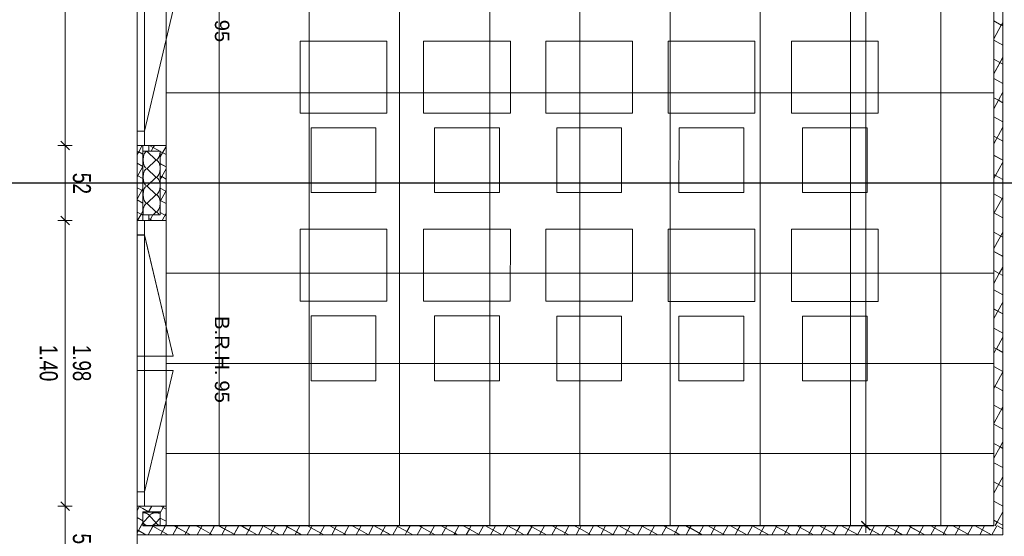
# Model space of a CAD drawing. Extents: x 229 to 926, y 37 to 878.
# Tile 36 of 163: x 365 to 502, y 466 to 538. Entities that reach past the tile are written whole.
import ezdxf
from ezdxf.lldxf.tags import DXFTag

# ---------------------------------------------------------------- set-up
doc = ezdxf.new("R2010")
doc.units = 0
doc.layers.get('0').update_dxf_attribs({"linetype": 'fein_strichliert', "lineweight": 13})
for name, color, linetype, lineweight in [('Ausstattung', 7, 'Continuous', 25), ('Axen', 7, 'Continuous', 25), ('Axen-A03CPAFYA9', 7, 'Continuous', 25), ('Deckenspiegel', 7, 'Continuous', 25), ('Fenster', 7, 'Continuous', 25), ('Fenster-A03CPAFXA9', 7, 'Continuous', 25), ('Fullfläche', 7, 'Continuous', 25), ('Fullfläche-A03CPAG4A9', 7, 'Continuous', 25), ('Maßlinien', 7, 'Continuous', 25), ('Maßlinien-A03CPAG1A9', 7, 'Continuous', 25), ('Wände', 7, 'Continuous', 25), ('Wände-A03CPAG0A9', 7, 'Continuous', 25)]:
    doc.layers.add(name, color=color, linetype=linetype, lineweight=lineweight)
doc.styles.get("Standard").update_dxf_attribs({"font": 'arial.ttf'})
tags = doc.linetypes.add('ALL_S25', pattern=[0.001, 0, -0.001]).pattern_tags.tags
tags[6:7] = [DXFTag(74, 4), DXFTag(75, 0), DXFTag(340, '0'), DXFTag(46, 1.0), DXFTag(50, 0.0), DXFTag(44, 0.0), DXFTag(45, 0.0)]
tags[4:5] = [DXFTag(74, 4), DXFTag(75, 0), DXFTag(340, '0'), DXFTag(46, 1.0), DXFTag(50, 0.0), DXFTag(44, 0.0), DXFTag(45, 0.0)]
tags = doc.linetypes.add('ALL_S25-A03CPAG2A9', pattern=[0.001, 0, -0.001]).pattern_tags.tags
tags[6:7] = [DXFTag(74, 4), DXFTag(75, 0), DXFTag(340, '0'), DXFTag(46, 1.0), DXFTag(50, 0.0), DXFTag(44, 0.0), DXFTag(45, 0.0)]
tags[4:5] = [DXFTag(74, 4), DXFTag(75, 0), DXFTag(340, '0'), DXFTag(46, 1.0), DXFTag(50, 0.0), DXFTag(44, 0.0), DXFTag(45, 0.0)]
tags = doc.linetypes.add('fein_strichliert', pattern=[4, 1, -2, 1]).pattern_tags.tags
tags[8:9] = [DXFTag(74, 4), DXFTag(75, 0), DXFTag(340, '0'), DXFTag(46, 0.0), DXFTag(50, 0.0), DXFTag(44, 0.0), DXFTag(45, 0.0)]
tags[6:7] = [DXFTag(74, 4), DXFTag(75, 0), DXFTag(340, '0'), DXFTag(46, 0.0), DXFTag(50, 0.0), DXFTag(44, 0.0), DXFTag(45, 0.0)]
tags[4:5] = [DXFTag(74, 4), DXFTag(75, 0), DXFTag(340, '0'), DXFTag(46, 0.0), DXFTag(50, 0.0), DXFTag(44, 0.0), DXFTag(45, 0.0)]
tags = doc.linetypes.add('VERDECKT2_S2', pattern=[0.0027, 0.002, -0.0007]).pattern_tags.tags
tags[6:7] = [DXFTag(74, 4), DXFTag(75, 0), DXFTag(340, '0'), DXFTag(46, 1.0), DXFTag(50, 0.0), DXFTag(44, 0.0), DXFTag(45, 0.0)]
tags[4:5] = [DXFTag(74, 4), DXFTag(75, 0), DXFTag(340, '0'), DXFTag(46, 1.0), DXFTag(50, 0.0), DXFTag(44, 0.0), DXFTag(45, 0.0)]
tags = doc.linetypes.add('VERDECKT2_S2-A03CPAG5A9', pattern=[0.0027, 0.002, -0.0007]).pattern_tags.tags
tags[6:7] = [DXFTag(74, 4), DXFTag(75, 0), DXFTag(340, '0'), DXFTag(46, 1.0), DXFTag(50, 0.0), DXFTag(44, 0.0), DXFTag(45, 0.0)]
tags[4:5] = [DXFTag(74, 4), DXFTag(75, 0), DXFTag(340, '0'), DXFTag(46, 1.0), DXFTag(50, 0.0), DXFTag(44, 0.0), DXFTag(45, 0.0)]

# ---------------------------------------------------------------- blocks, each defined once
blk = doc.blocks.new('Referenz-A03CPAFUA9', base_point=(255.73, 66.03))
at = {"layer": 'Ausstattung', "color": 0, "lineweight": -2}
for p, q in [((416.24, 535.02), (404.22, 535.02)), ((404.22, 535.02), (404.22, 525.03)), ((416.24, 525.03), (416.24, 535.02)), ((421.33, 535.02), (421.32, 525.03)), ((433.35, 535.02), (421.33, 535.02)), ((433.35, 525.03), (433.35, 535.02)), ((450.28, 535.01), (438.26, 535.02)), ((438.26, 535.02), (438.26, 525.02)), ((450.28, 525.02), (450.28, 535.01)), ((467.22, 535.01), (455.19, 535.01)), ((455.19, 535.01), (455.19, 525.02)), ((467.21, 525.02), (467.22, 535.01)), ((484.32, 535.01), (472.3, 535.01)), ((472.3, 535.01), (472.3, 525.02)), ((484.32, 525.02), (484.32, 535.01)), ((404.22, 525.03), (416.24, 525.03)), ((421.32, 525.03), (433.35, 525.03)), ((438.26, 525.02), (450.28, 525.02)), ((455.19, 525.02), (467.21, 525.02)), ((472.3, 525.02), (484.32, 525.02)), ((414.72, 523), (405.74, 523)), ((405.74, 523), (405.74, 514.02)), ((414.72, 514.02), (414.72, 523)), ((431.82, 522.99), (422.85, 522.99)), ((422.85, 522.99), (422.85, 514.02)), ((431.82, 514.02), (431.82, 522.99)), ((448.76, 522.99), (439.78, 522.99)), ((439.78, 522.99), (439.78, 514.02)), ((448.76, 514.02), (448.76, 522.99)), ((456.72, 522.99), (456.71, 514.02)), ((465.69, 522.99), (456.72, 522.99)), ((465.69, 514.01), (465.69, 522.99)), ((482.79, 522.99), (473.82, 522.99)), ((473.82, 522.99), (473.82, 514.01)), ((482.79, 514.01), (482.79, 522.99)), ((405.74, 514.02), (414.72, 514.02)), ((422.85, 514.02), (431.82, 514.02)), ((439.78, 514.02), (448.76, 514.02)), ((456.71, 514.02), (465.69, 514.01)), ((473.82, 514.01), (482.79, 514.01)), ((416.24, 508.94), (404.22, 508.94)), ((404.22, 508.94), (404.22, 498.95)), ((416.24, 498.95), (416.24, 508.94)), ((433.35, 508.94), (421.32, 508.94)), ((421.32, 508.94), (421.32, 498.95)), ((433.34, 498.95), (433.35, 508.94)), ((438.26, 508.94), (438.25, 498.95)), ((450.28, 508.94), (438.26, 508.94)), ((450.28, 498.95), (450.28, 508.94)), ((467.21, 508.93), (455.19, 508.94)), ((455.19, 508.94), (455.19, 498.94)), ((467.21, 498.94), (467.21, 508.93)), ((484.32, 508.93), (472.29, 508.93)), ((472.29, 508.93), (472.29, 498.94)), ((484.32, 498.94), (484.32, 508.93)), ((404.22, 498.95), (416.24, 498.95)), ((421.32, 498.95), (433.34, 498.95)), ((438.25, 498.95), (450.28, 498.95)), ((455.19, 498.94), (467.21, 498.94)), ((472.29, 498.94), (484.32, 498.94)), ((414.72, 496.92), (405.74, 496.92)), ((405.74, 496.92), (405.74, 487.94)), ((414.72, 487.94), (414.72, 496.92)), ((431.82, 496.92), (422.84, 496.92)), ((422.84, 496.92), (422.84, 487.94)), ((431.82, 487.94), (431.82, 496.92)), ((448.75, 496.91), (439.78, 496.91)), ((439.78, 496.91), (439.78, 487.94)), ((448.75, 487.94), (448.75, 496.91)), ((465.69, 496.91), (456.71, 496.91)), ((456.71, 496.91), (456.71, 487.94)), ((465.69, 487.94), (465.69, 496.91)), ((473.82, 496.91), (473.81, 487.94)), ((482.79, 496.91), (473.82, 496.91)), ((482.79, 487.93), (482.79, 496.91)), ((405.74, 487.94), (414.72, 487.94)), ((422.84, 487.94), (431.82, 487.94)), ((439.78, 487.94), (448.75, 487.94)), ((456.71, 487.94), (465.69, 487.94)), ((473.81, 487.94), (482.79, 487.93))]:
    blk.add_line(p, q, dxfattribs=at)
at = {"layer": 'Axen', "color": 0, "linetype": 'ALL_S25', "lineweight": -2, "ltscale": 0.13}
for p, q in [((381.63, 66.03), (381.63, 801.55)), ((735.55, 515.34), (301.68, 515.34))]:
    blk.add_line(p, q, dxfattribs=at)
at = {"layer": 'Fenster', "color": 0, "lineweight": -2}
for p, q in [((382.63, 560.14), (382.63, 520.54)), ((382.63, 522.54), (381.63, 522.54)), ((385.63, 520.54), (381.63, 520.54)), ((385.63, 510.14), (381.63, 510.14)), ((382.63, 510.14), (382.63, 470.54)), ((382.63, 508.14), (381.63, 508.14)), ((382.63, 491.34), (381.63, 491.34)), ((381.63, 489.34), (382.63, 489.34)), ((382.63, 472.54), (381.63, 472.54)), ((385.63, 470.54), (381.63, 470.54))]:
    blk.add_line(p, q, dxfattribs=at)
at = {"layer": 'Fenster', "color": 0, "linetype": 'VERDECKT2_S2', "lineweight": -2, "ltscale": 0.13}
for p, q in [((382.63, 522.54), (386.63, 539.34)), ((382.63, 508.14), (386.63, 491.34)), ((386.63, 491.34), (382.63, 491.34)), ((386.63, 489.34), (382.63, 489.34)), ((382.63, 472.54), (386.63, 489.34))]:
    blk.add_line(p, q, dxfattribs=at)
at = {"layer": 'Fullfläche', "color": 0, "lineweight": -2}
for p, q in [((500.34, 537.82), (501.38, 537.24)), ((501.59, 537.61), (501.39, 537.25)), ((501.38, 537.24), (500.34, 535.33)), ((501.39, 537.24), (501.59, 537.14)), ((500.34, 535.16), (501.59, 534.47)), ((501.59, 532.76), (500.34, 530.48)), ((500.34, 532.5), (501.59, 531.81)), ((500.34, 529.83), (501.59, 529.15)), ((500.34, 527.17), (500.98, 526.82)), ((500.98, 526.81), (500.34, 525.64)), ((501.59, 527.92), (500.98, 526.82)), ((500.99, 526.82), (501.59, 526.48)), ((500.34, 524.51), (501.59, 523.82)), ((501.59, 523.07), (500.34, 520.79)), ((500.34, 521.85), (501.59, 521.16)), ((382.32, 520.54), (381.84, 519.67)), ((383.33, 520.54), (383.85, 520.26)), ((383.85, 520.26), (383.57, 519.74)), ((384.01, 520.54), (383.86, 520.26)), ((383.86, 520.26), (384.79, 519.74)), ((385.63, 520.41), (384.83, 518.96)), ((381.63, 519.78), (381.84, 519.67)), ((381.84, 519.67), (381.63, 519.3)), ((381.84, 519.67), (382.43, 519.34)), ((383.03, 519.72), (384.23, 518.57)), ((384.23, 518.52), (383.03, 517.37)), ((384.83, 519.72), (385.63, 519.28)), ((500.34, 519.18), (501.59, 518.5)), ((381.63, 518.09), (382.42, 517.65)), ((382.42, 517.65), (381.63, 516.21)), ((382.43, 517.67), (382.43, 517.66)), ((382.43, 517.65), (382.43, 517.65)), ((383.03, 517.32), (384.23, 516.17)), ((384.83, 518.02), (385.63, 517.58)), ((385.63, 517.33), (385.03, 516.23)), ((501.59, 518.23), (500.58, 516.39)), ((381.63, 516.39), (382.43, 515.95)), ((384.23, 516.12), (383.03, 514.97)), ((384.83, 516.33), (385.02, 516.22)), ((385.03, 516.22), (384.83, 515.87)), ((385.03, 516.22), (385.63, 515.89)), ((500.34, 516.52), (500.57, 516.39)), ((500.57, 516.39), (500.34, 515.95)), ((500.58, 516.39), (501.59, 515.83)), ((381.63, 514.7), (382.43, 514.26)), ((382.43, 514.59), (381.63, 513.13)), ((383.03, 514.92), (384.23, 513.77)), ((384.83, 514.64), (385.61, 514.21)), ((384.23, 513.72), (383.03, 512.57)), ((385.61, 514.21), (384.83, 512.79)), ((385.63, 514.24), (385.62, 514.21)), ((385.62, 514.21), (385.63, 514.2)), ((500.34, 513.86), (501.49, 513.22)), ((501.49, 513.22), (500.34, 511.11)), ((501.59, 513.38), (501.5, 513.22)), ((501.5, 513.22), (501.59, 513.17)), ((381.63, 513.01), (382.43, 512.57)), ((383.03, 512.52), (384.23, 511.37)), ((384.83, 512.94), (385.63, 512.5)), ((381.63, 511.31), (382.16, 511.02)), ((382.17, 511.02), (381.69, 510.14)), ((382.43, 511.5), (382.17, 511.02)), ((382.17, 511.02), (382.43, 510.87)), ((383.23, 510.43), (383.76, 510.14)), ((383.82, 510.94), (383.38, 510.14)), ((384.23, 511.32), (383.84, 510.94)), ((384.83, 511.25), (385.63, 510.81)), ((385.63, 511.16), (385.08, 510.14)), ((500.34, 511.2), (501.59, 510.51)), ((501.59, 508.54), (500.34, 506.26)), ((500.34, 508.53), (501.59, 507.85)), ((500.34, 505.87), (501.59, 505.18)), ((501.59, 503.69), (501.1, 502.79)), ((500.34, 503.21), (501.09, 502.79)), ((501.09, 502.79), (500.34, 501.42)), ((501.1, 502.79), (501.59, 502.52)), ((500.34, 500.54), (501.59, 499.86)), ((501.59, 498.85), (500.34, 496.57)), ((500.34, 497.88), (501.59, 497.19)), ((500.34, 495.22), (501.59, 494.53)), ((501.59, 494), (500.69, 492.37)), ((500.34, 492.56), (500.68, 492.36)), ((500.68, 492.36), (500.34, 491.73)), ((500.69, 492.36), (501.59, 491.87)), ((500.34, 489.89), (501.59, 489.21)), ((501.59, 489.16), (500.34, 486.88)), ((500.34, 487.23), (501.59, 486.54)), ((500.34, 484.57), (501.59, 483.88)), ((501.59, 484.31), (500.34, 482.03)), ((500.34, 481.91), (501.59, 481.22)), ((500.34, 479.24), (501.2, 478.77)), ((501.59, 479.46), (501.21, 478.77)), ((501.2, 478.76), (500.34, 477.19)), ((501.21, 478.77), (501.59, 478.56)), ((500.34, 476.58), (501.59, 475.89)), ((501.59, 474.62), (500.34, 472.34)), ((500.34, 473.92), (501.59, 473.23)), ((500.34, 471.26), (501.59, 470.57)), ((381.95, 470.54), (381.63, 469.96)), ((381.82, 470.54), (382.43, 470.21)), ((382.43, 470.21), (383.22, 469.77)), ((383.22, 469.77), (383.21, 469.74)), ((383.65, 470.54), (383.22, 469.77)), ((383.23, 469.77), (383.28, 469.74)), ((385.24, 470.36), (384.83, 469.62)), ((384.9, 470.54), (385.24, 470.36)), ((385.34, 470.54), (385.24, 470.36)), ((385.24, 470.36), (385.63, 470.14)), ((501.59, 469.77), (500.8, 468.34)), ((381.63, 468.95), (382.43, 468.51)), ((382.43, 468.34), (382.16, 467.84)), ((382.45, 468.29), (383.32, 469.19)), ((383.35, 469.19), (384.22, 468.29)), ((384.25, 468.29), (384.83, 468.9)), ((384.83, 468.89), (385.63, 468.45)), ((500.34, 468.59), (500.8, 468.34)), ((500.8, 468.34), (500.53, 467.84)), ((500.8, 468.34), (501.59, 467.91)), ((381.63, 467.26), (381.79, 467.17)), ((381.79, 467.17), (381.63, 466.88)), ((382.16, 467.84), (381.79, 467.17)), ((381.8, 467.17), (382.83, 466.6)), ((383.81, 467.75), (383.17, 466.6)), ((383.65, 467.84), (383.81, 467.76)), ((383.86, 467.84), (383.81, 467.76)), ((383.81, 467.76), (385.92, 466.6)), ((385.55, 467.84), (384.87, 466.6)), ((385.63, 467.99), (385.55, 467.84)), ((387.25, 467.84), (386.56, 466.6)), ((386.73, 467.84), (388.43, 466.91)), ((388.43, 466.91), (388.25, 466.6)), ((388.94, 467.84), (388.43, 466.91)), ((388.43, 466.91), (389, 466.6)), ((389.82, 467.84), (390.44, 467.5)), ((390.44, 467.5), (389.95, 466.6)), ((390.64, 467.84), (390.45, 467.5)), ((390.45, 467.5), (392.09, 466.6)), ((392.33, 467.84), (391.64, 466.6)), ((392.9, 467.84), (395.06, 466.66)), ((394.02, 467.84), (393.34, 466.6)), ((395.06, 466.65), (395.03, 466.6)), ((395.72, 467.84), (395.07, 466.66)), ((395.07, 466.65), (395.17, 466.6)), ((395.99, 467.84), (397.08, 467.24)), ((397.08, 467.24), (396.73, 466.6)), ((397.41, 467.84), (397.08, 467.24)), ((397.08, 467.24), (398.25, 466.6)), ((399.1, 467.83), (398.42, 466.6)), ((399.07, 467.84), (399.1, 467.83)), ((399.11, 467.84), (399.1, 467.83)), ((399.1, 467.83), (401.34, 466.6)), ((400.8, 467.84), (400.12, 466.6)), ((402.49, 467.84), (401.81, 466.6)), ((402.15, 467.84), (403.71, 466.98)), ((403.72, 466.98), (403.5, 466.6)), ((404.19, 467.84), (403.72, 466.98)), ((403.72, 466.98), (404.42, 466.6)), ((405.73, 467.57), (405.2, 466.6)), ((405.24, 467.84), (405.73, 467.57)), ((405.88, 467.84), (405.74, 467.57)), ((405.74, 467.57), (407.5, 466.6)), ((407.58, 467.84), (406.89, 466.6)), ((408.32, 467.84), (410.35, 466.73)), ((409.27, 467.84), (408.59, 466.6)), ((410.35, 466.72), (410.28, 466.6)), ((410.97, 467.84), (410.35, 466.73)), ((410.35, 466.72), (410.59, 466.6)), ((411.4, 467.84), (412.37, 467.31)), ((412.37, 467.31), (411.98, 466.6)), ((412.66, 467.84), (412.37, 467.31)), ((412.37, 467.31), (413.67, 466.6)), ((414.35, 467.84), (413.67, 466.6)), ((414.49, 467.84), (416.76, 466.6)), ((416.05, 467.84), (415.36, 466.6)), ((417.74, 467.84), (417.06, 466.6)), ((417.57, 467.84), (419, 467.05)), ((419, 467.05), (418.75, 466.59)), ((419.44, 467.84), (419.01, 467.06)), ((419.01, 467.05), (419.84, 466.59)), ((421.02, 467.64), (420.45, 466.59)), ((420.66, 467.84), (421.02, 467.64)), ((421.13, 467.84), (421.02, 467.64)), ((421.02, 467.64), (422.92, 466.59)), ((422.83, 467.84), (422.14, 466.59)), ((423.74, 467.84), (425.64, 466.8)), ((424.52, 467.84), (423.84, 466.59)), ((425.64, 466.79), (425.53, 466.59)), ((426.21, 467.84), (425.64, 466.8)), ((425.64, 466.8), (426.01, 466.59)), ((426.82, 467.84), (427.66, 467.38)), ((427.66, 467.38), (427.22, 466.59)), ((427.91, 467.84), (427.66, 467.38)), ((427.66, 467.38), (429.09, 466.59)), ((429.6, 467.84), (428.92, 466.59)), ((429.91, 467.84), (432.17, 466.59)), ((431.3, 467.84), (430.61, 466.59)), ((432.99, 467.84), (432.31, 466.59)), ((432.99, 467.84), (434.29, 467.13)), ((434.29, 467.12), (434, 466.59)), ((434.69, 467.84), (434.3, 467.13)), ((434.3, 467.12), (435.26, 466.59)), ((436.31, 467.71), (435.7, 466.59)), ((436.07, 467.84), (436.31, 467.71)), ((436.38, 467.84), (436.31, 467.71)), ((436.31, 467.71), (438.34, 466.59)), ((438.07, 467.84), (437.39, 466.59)), ((439.77, 467.84), (439.08, 466.59)), ((439.16, 467.84), (440.93, 466.87)), ((440.93, 466.87), (440.78, 466.59)), ((441.46, 467.84), (440.93, 466.87)), ((440.93, 466.87), (441.43, 466.59)), ((442.24, 467.84), (442.94, 467.45)), ((442.94, 467.45), (442.47, 466.59)), ((443.16, 467.84), (442.95, 467.45)), ((442.95, 467.45), (444.51, 466.59)), ((444.85, 467.84), (444.17, 466.59)), ((445.33, 467.84), (447.56, 466.61)), ((446.55, 467.84), (445.86, 466.59)), ((448.24, 467.84), (447.57, 466.61)), ((448.41, 467.84), (449.58, 467.2)), ((449.58, 467.19), (449.25, 466.59)), ((449.94, 467.84), (449.58, 467.2)), ((449.58, 467.19), (450.68, 466.59)), ((451.6, 467.78), (450.94, 466.59)), ((451.49, 467.84), (451.6, 467.78)), ((451.63, 467.84), (451.6, 467.78)), ((451.6, 467.78), (453.76, 466.59)), ((453.32, 467.84), (452.64, 466.59)), ((455.02, 467.84), (454.33, 466.59)), ((454.58, 467.84), (456.22, 466.94)), ((456.22, 466.94), (456.03, 466.59)), ((456.71, 467.84), (456.22, 466.94)), ((456.22, 466.94), (456.85, 466.59)), ((457.66, 467.84), (458.23, 467.52)), ((458.23, 467.52), (457.72, 466.59)), ((458.41, 467.84), (458.24, 467.53)), ((458.24, 467.52), (459.93, 466.59)), ((460.1, 467.84), (459.42, 466.59)), ((460.75, 467.84), (462.85, 466.68)), ((461.79, 467.84), (461.11, 466.59)), ((462.85, 466.68), (462.8, 466.59)), ((463.49, 467.84), (462.85, 466.68)), ((462.86, 466.68), (463.02, 466.59)), ((463.83, 467.84), (464.87, 467.27)), ((464.87, 467.26), (464.5, 466.59)), ((465.18, 467.84), (464.87, 467.27)), ((464.87, 467.27), (466.1, 466.59)), ((466.88, 467.84), (466.19, 466.59)), ((466.92, 467.84), (469.18, 466.59)), ((468.57, 467.84), (467.89, 466.59)), ((470.27, 467.84), (469.58, 466.59)), ((470, 467.84), (471.5, 467.01)), ((471.5, 467.01), (471.28, 466.59)), ((471.96, 467.84), (471.51, 467.01)), ((471.51, 467.01), (472.27, 466.59)), ((473.52, 467.59), (472.97, 466.59)), ((473.08, 467.84), (473.52, 467.6)), ((473.66, 467.84), (473.52, 467.6)), ((473.52, 467.59), (475.35, 466.59)), ((475.35, 467.84), (474.66, 466.59)), ((476.17, 467.84), (478.14, 466.75)), ((477.04, 467.84), (476.36, 466.59)), ((478.14, 466.75), (478.05, 466.59)), ((478.74, 467.84), (478.14, 466.75)), ((478.14, 466.75), (478.44, 466.59)), ((479.25, 467.84), (480.16, 467.34)), ((480.16, 467.34), (479.75, 466.59)), ((480.43, 467.84), (480.16, 467.34)), ((480.16, 467.34), (481.52, 466.59)), ((482.13, 467.84), (481.44, 466.59)), ((482.34, 467.84), (484.6, 466.59)), ((483.82, 467.84), (483.14, 466.59)), ((485.51, 467.84), (484.83, 466.59)), ((485.42, 467.84), (486.79, 467.08)), ((486.79, 467.08), (486.52, 466.59)), ((487.21, 467.83), (486.8, 467.08)), ((486.8, 467.08), (487.69, 466.59)), ((488.81, 467.66), (488.22, 466.59)), ((488.5, 467.83), (488.81, 467.67)), ((488.9, 467.83), (488.81, 467.67)), ((488.81, 467.66), (490.77, 466.59)), ((490.6, 467.83), (489.91, 466.59)), ((491.59, 467.83), (493.43, 466.82)), ((492.29, 467.83), (491.61, 466.59)), ((493.43, 466.82), (493.3, 466.59)), ((493.99, 467.83), (493.43, 466.82)), ((493.43, 466.82), (493.85, 466.59)), ((494.67, 467.83), (495.44, 467.41)), ((495.44, 467.41), (495, 466.59)), ((495.68, 467.83), (495.45, 467.41)), ((495.45, 467.41), (496.94, 466.59)), ((497.37, 467.83), (496.69, 466.59)), ((497.75, 467.83), (500.02, 466.59)), ((499.07, 467.83), (498.38, 466.59)), ((500.76, 467.83), (500.08, 466.59)), ((500.84, 467.83), (501.59, 467.42)), ((447.56, 466.61), (447.55, 466.59)), ((447.57, 466.61), (447.6, 466.59))]:
    blk.add_line(p, q, dxfattribs=at)
for centre, major_axis, start_param, end_param in [((383.03, 518.54), (0, -1.18), 3.141593, 6.283185), ((384.23, 519.74), (0, -1.18), 0, 1.570791), ((384.23, 517.34), (0, -1.18), 1.570796, 3.141593), ((383.03, 516.14), (0, -1.18), 3.141593, 6.283185), ((384.23, 517.34), (0, -1.18), 0, 1.570796), ((384.23, 514.94), (0, -1.18), 1.570796, 3.141593), ((383.03, 513.74), (0, -1.18), 3.141593, 6.283185), ((384.23, 514.94), (0, -1.18), 0, 1.570796), ((384.23, 512.54), (0, -1.18), 1.570796, 3.141593), ((383.03, 511.34), (0, -1.18), 3.141593, 5.059412), ((384.23, 512.54), (0, -1.18), 0, 1.570796), ((384.23, 510.14), (0, -1.18), 2.318908, 3.141593), ((382.43, 469.19), (0.882, 0), 0, 1.57077), ((384.23, 469.19), (0.882, 0), 1.570796, 3.141593), ((384.23, 469.19), (0.882, 0), 0.822589, 1.570796), ((383.33, 468.29), (0.882, 0), 3.141593, 6.283185), ((385.13, 468.29), (0.882, 0), 3.141593, 4.365327)]:
    blk.add_ellipse(centre, major_axis=major_axis, ratio=0.5, start_param=start_param, end_param=end_param, dxfattribs=at)
at = {"layer": 'Maßlinien', "color": 0, "lineweight": -2}
for p, q in [((482.62, 630.24), (482.62, 467.84)), ((371.63, 520.54), (371.63, 560.14)), ((371.63, 520.54), (370.63, 520.54)), ((372.23, 519.94), (371.03, 521.14)), ((371.63, 520.54), (372.63, 520.54)), ((371.63, 510.14), (371.63, 520.54)), ((372.23, 509.54), (371.03, 510.74)), ((371.63, 510.14), (370.63, 510.14)), ((371.63, 510.14), (372.63, 510.14)), ((371.63, 470.54), (371.63, 510.14)), ((372.23, 469.94), (371.03, 471.14)), ((371.63, 470.54), (370.63, 470.54)), ((371.63, 470.54), (372.63, 470.54)), ((371.63, 460.14), (371.63, 470.54)), ((482.02, 468.44), (483.22, 467.24)), ((482.62, 467.84), (481.62, 467.84)), ((482.62, 467.84), (483.62, 467.84)), ((482.62, 467.84), (482.62, 466.84))]:
    blk.add_line(p, q, dxfattribs=at)
at = {"layer": 'Wände', "color": 0, "lineweight": -2}
for p, q in [((385.63, 662.85), (385.63, 467.84)), ((500.33, 515.34), (500.33, 630.24)), ((501.59, 466.59), (501.58, 630.24)), ((381.63, 615.34), (381.63, 365.34)), ((382.43, 520.54), (382.43, 510.14)), ((383.23, 519.74), (383.23, 520.54)), ((384.83, 519.74), (382.43, 519.74)), ((384.83, 510.94), (384.83, 519.74)), ((500.33, 467.84), (500.33, 515.34)), ((382.43, 510.94), (384.83, 510.94)), ((383.23, 510.94), (383.23, 510.14)), ((382.43, 467.84), (382.43, 469.74)), ((382.43, 469.74), (384.83, 469.74)), ((384.83, 469.74), (384.83, 467.84)), ((382.43, 467.84), (500.33, 467.84)), ((381.63, 466.6), (501.59, 466.58))]:
    blk.add_line(p, q, dxfattribs=at)
at = {"layer": 'Maßlinien', "color": 0, "lineweight": -2, "attachment_point": 1, "rotation": 270}
for s, insert, char_height in [('{\\fArial;95}', (394.4, 537.98), 2), ('{\\W0.76;\\fArial;52}', (375.22, 516.77), 2.5), ('{\\fArial;B.R.H.}', (394.4, 496.89), 2), ('{\\W0.74;\\fArial;1.40}', (370.62, 492.89), 2.5), ('{\\W0.74;\\fArial;1.98}', (375.22, 492.9), 2.5), ('{\\fArial;95}', (394.4, 487.98), 2), ('{\\W0.76;\\fArial;52}', (375.22, 466.77), 2.5)]:
    blk.add_mtext(s, dxfattribs=dict(at, insert=insert, char_height=char_height))
blk = doc.blocks.new('Referenz-A03CPAG8A9', base_point=(281.6, 66.03))
at = {"layer": 'Axen-A03CPAFYA9', "color": 0, "linetype": 'ALL_S25-A03CPAG2A9', "lineweight": -2, "ltscale": 0.13}
for p, q in [((381.63, 66.03), (381.63, 801.55)), ((735.55, 515.35), (301.68, 515.35))]:
    blk.add_line(p, q, dxfattribs=at)
at = {"layer": 'Deckenspiegel', "color": 0, "lineweight": -2}
for p, q in [((385.63, 467.85), (385.63, 662.85)), ((392.98, 662.84), (392.98, 467.84)), ((405.48, 662.84), (405.48, 467.84)), ((417.98, 662.84), (417.98, 467.84)), ((430.48, 662.84), (430.48, 467.84)), ((442.98, 662.85), (442.98, 467.84)), ((455.48, 662.85), (455.48, 467.84)), ((467.98, 662.85), (467.98, 467.84)), ((480.48, 662.85), (480.48, 467.84)), ((492.98, 662.85), (492.98, 467.84)), ((500.33, 662.85), (500.33, 467.85)), ((385.63, 527.84), (500.33, 527.85)), ((385.63, 515.34), (500.33, 515.35)), ((385.63, 502.84), (500.33, 502.85)), ((385.63, 490.34), (500.33, 490.35)), ((385.63, 477.84), (500.33, 477.85)), ((500.33, 467.83), (385.63, 467.85))]:
    blk.add_line(p, q, dxfattribs=at)
at = {"layer": 'Fenster-A03CPAFXA9', "color": 0, "lineweight": -2}
for p, q in [((382.63, 560.15), (382.63, 520.55)), ((382.63, 522.55), (381.63, 522.55)), ((385.63, 520.55), (381.63, 520.55)), ((385.63, 510.15), (381.63, 510.15)), ((382.63, 510.15), (382.63, 470.55)), ((382.63, 508.15), (381.63, 508.15)), ((382.63, 491.35), (381.63, 491.35)), ((381.63, 489.35), (382.63, 489.35)), ((382.63, 472.55), (381.63, 472.55)), ((385.63, 470.55), (381.63, 470.55))]:
    blk.add_line(p, q, dxfattribs=at)
at = {"layer": 'Fenster-A03CPAFXA9', "color": 0, "linetype": 'VERDECKT2_S2-A03CPAG5A9', "lineweight": -2, "ltscale": 0.13}
for p, q in [((382.63, 522.55), (386.63, 539.35)), ((382.63, 508.15), (386.63, 491.35)), ((386.63, 491.35), (382.63, 491.35)), ((386.63, 489.35), (382.63, 489.35)), ((382.63, 472.55), (386.63, 489.35))]:
    blk.add_line(p, q, dxfattribs=at)
at = {"layer": 'Fullfläche-A03CPAG4A9', "color": 0, "lineweight": -2}
for p, q in [((500.33, 537.82), (501.38, 537.25)), ((501.58, 537.61), (501.39, 537.25)), ((501.38, 537.24), (500.33, 535.33)), ((501.39, 537.25), (501.58, 537.14)), ((500.33, 535.16), (501.58, 534.47)), ((501.58, 532.77), (500.33, 530.49)), ((500.33, 532.5), (501.58, 531.81)), ((500.33, 529.84), (501.58, 529.15)), ((500.33, 527.17), (500.98, 526.82)), ((500.98, 526.82), (500.33, 525.64)), ((501.58, 527.92), (500.98, 526.82)), ((500.98, 526.82), (501.58, 526.49)), ((500.33, 524.51), (501.58, 523.82)), ((501.58, 523.08), (500.33, 520.8)), ((500.33, 521.85), (501.58, 521.16)), ((382.32, 520.55), (381.84, 519.67)), ((383.33, 520.55), (383.85, 520.26)), ((383.85, 520.26), (383.57, 519.75)), ((384.01, 520.55), (383.86, 520.26)), ((383.86, 520.26), (384.79, 519.75)), ((385.63, 520.42), (384.83, 518.96)), ((381.63, 519.78), (381.84, 519.67)), ((381.84, 519.67), (381.63, 519.3)), ((381.84, 519.67), (382.43, 519.35)), ((383.03, 519.72), (384.23, 518.57)), ((384.23, 518.52), (383.03, 517.37)), ((384.83, 519.72), (385.63, 519.28)), ((500.33, 519.19), (501.58, 518.5)), ((381.63, 518.09), (382.42, 517.66)), ((382.42, 517.65), (381.63, 516.22)), ((382.43, 517.67), (382.43, 517.66)), ((382.43, 517.66), (382.43, 517.65)), ((383.03, 517.32), (384.23, 516.17)), ((384.83, 518.03), (385.63, 517.59)), ((385.63, 517.33), (385.03, 516.23)), ((501.58, 518.23), (500.58, 516.39)), ((381.63, 516.4), (382.43, 515.96)), ((384.23, 516.12), (383.03, 514.97)), ((384.83, 516.33), (385.02, 516.23)), ((385.03, 516.22), (384.83, 515.88)), ((385.03, 516.23), (385.63, 515.89)), ((500.33, 516.52), (500.57, 516.39)), ((500.57, 516.39), (500.33, 515.96)), ((500.58, 516.39), (501.58, 515.84)), ((381.63, 514.7), (382.43, 514.26)), ((382.43, 514.59), (381.63, 513.13)), ((383.03, 514.92), (384.23, 513.77)), ((384.83, 514.64), (385.61, 514.21)), ((384.23, 513.72), (383.03, 512.57)), ((385.61, 514.21), (384.83, 512.79)), ((385.63, 514.25), (385.62, 514.21)), ((385.62, 514.21), (385.63, 514.2)), ((500.33, 513.86), (501.49, 513.22)), ((501.49, 513.22), (500.33, 511.11)), ((501.58, 513.38), (501.5, 513.22)), ((501.5, 513.22), (501.58, 513.17)), ((381.63, 513.01), (382.43, 512.57)), ((383.03, 512.52), (384.23, 511.37)), ((384.83, 512.94), (385.63, 512.5)), ((381.63, 511.31), (382.16, 511.02)), ((382.17, 511.02), (381.69, 510.15)), ((382.43, 511.51), (382.17, 511.02)), ((382.17, 511.02), (382.43, 510.87)), ((383.23, 510.43), (383.76, 510.15)), ((383.82, 510.95), (383.38, 510.15)), ((384.23, 511.32), (383.84, 510.95)), ((384.83, 511.25), (385.63, 510.81)), ((385.63, 511.16), (385.08, 510.15)), ((500.33, 511.2), (501.58, 510.51)), ((501.58, 508.54), (500.33, 506.26)), ((500.33, 508.54), (501.58, 507.85)), ((500.33, 505.87), (501.58, 505.19)), ((501.59, 503.69), (501.09, 502.8)), ((500.33, 503.21), (501.09, 502.8)), ((501.09, 502.79), (500.33, 501.42)), ((501.09, 502.79), (501.59, 502.52)), ((500.33, 500.55), (501.59, 499.86)), ((501.59, 498.85), (500.33, 496.57)), ((500.33, 497.89), (501.59, 497.2)), ((500.33, 495.22), (501.59, 494.54)), ((501.59, 494), (500.69, 492.37)), ((500.33, 492.56), (500.68, 492.37)), ((500.68, 492.36), (500.33, 491.73)), ((500.69, 492.37), (501.59, 491.87)), ((500.33, 489.9), (501.59, 489.21)), ((501.59, 489.16), (500.33, 486.88)), ((500.33, 487.23), (501.59, 486.55)), ((500.33, 484.57), (501.59, 483.88)), ((501.59, 484.31), (500.33, 482.03)), ((500.33, 481.91), (501.59, 481.22)), ((500.33, 479.25), (501.2, 478.77)), ((501.59, 479.47), (501.21, 478.77)), ((501.2, 478.77), (500.33, 477.19)), ((501.21, 478.77), (501.59, 478.56)), ((500.33, 476.58), (501.59, 475.9)), ((501.59, 474.62), (500.33, 472.35)), ((500.33, 473.92), (501.59, 473.23)), ((500.33, 471.26), (501.59, 470.57)), ((381.95, 470.55), (381.63, 469.97)), ((381.82, 470.55), (382.43, 470.21)), ((382.43, 470.21), (383.22, 469.78)), ((383.22, 469.77), (383.21, 469.75)), ((383.65, 470.55), (383.22, 469.78)), ((383.23, 469.78), (383.28, 469.75)), ((385.24, 470.36), (384.83, 469.62)), ((384.9, 470.55), (385.24, 470.36)), ((385.34, 470.55), (385.24, 470.36)), ((385.24, 470.36), (385.63, 470.15)), ((501.59, 469.78), (500.8, 468.35)), ((381.63, 468.96), (382.43, 468.52)), ((382.43, 468.34), (382.16, 467.85)), ((382.45, 468.3), (383.32, 469.2)), ((383.35, 469.2), (384.22, 468.3)), ((384.25, 468.3), (384.83, 468.9)), ((384.83, 468.89), (385.63, 468.45)), ((500.33, 468.6), (500.79, 468.34)), ((500.79, 468.34), (500.52, 467.85)), ((500.8, 468.34), (501.59, 467.91)), ((381.63, 467.26), (381.79, 467.17)), ((381.79, 467.17), (381.63, 466.88)), ((382.16, 467.85), (381.79, 467.17)), ((381.8, 467.17), (382.83, 466.6)), ((383.81, 467.76), (383.17, 466.6)), ((383.65, 467.85), (383.81, 467.76)), ((383.86, 467.85), (383.81, 467.76)), ((383.81, 467.76), (385.92, 466.6)), ((385.55, 467.85), (384.87, 466.6)), ((385.63, 468), (385.55, 467.85)), ((387.25, 467.85), (386.56, 466.6)), ((386.73, 467.85), (388.43, 466.92)), ((388.43, 466.91), (388.25, 466.6)), ((388.94, 467.85), (388.43, 466.92)), ((388.43, 466.92), (389, 466.6)), ((389.82, 467.85), (390.44, 467.5)), ((390.44, 467.5), (389.95, 466.6)), ((390.64, 467.85), (390.45, 467.5)), ((390.45, 467.5), (392.09, 466.6)), ((392.33, 467.85), (391.64, 466.6)), ((392.9, 467.85), (395.06, 466.66)), ((394.02, 467.85), (393.34, 466.6)), ((395.06, 466.66), (395.03, 466.6)), ((395.72, 467.85), (395.07, 466.66)), ((395.07, 466.66), (395.17, 466.6)), ((395.99, 467.85), (397.08, 467.24)), ((397.08, 467.24), (396.73, 466.6)), ((397.41, 467.85), (397.08, 467.25)), ((397.08, 467.24), (398.25, 466.6)), ((399.1, 467.83), (398.42, 466.6)), ((399.07, 467.85), (399.09, 467.83)), ((399.11, 467.85), (399.1, 467.83)), ((399.1, 467.83), (401.34, 466.6)), ((400.8, 467.85), (400.12, 466.6)), ((402.49, 467.85), (401.81, 466.6)), ((402.15, 467.85), (403.71, 466.99)), ((403.71, 466.98), (403.5, 466.6)), ((404.19, 467.84), (403.72, 466.99)), ((403.72, 466.99), (404.42, 466.6)), ((405.73, 467.57), (405.2, 466.6)), ((405.24, 467.84), (405.73, 467.57)), ((405.88, 467.84), (405.73, 467.57)), ((405.74, 467.57), (407.5, 466.6)), ((407.58, 467.84), (406.89, 466.6)), ((408.32, 467.84), (410.35, 466.73)), ((409.27, 467.84), (408.59, 466.6)), ((410.35, 466.73), (410.28, 466.6)), ((410.97, 467.84), (410.35, 466.73)), ((410.35, 466.73), (410.59, 466.6)), ((411.4, 467.84), (412.37, 467.32)), ((412.37, 467.31), (411.97, 466.6)), ((412.66, 467.84), (412.37, 467.32)), ((412.37, 467.31), (413.67, 466.6)), ((414.35, 467.84), (413.67, 466.6)), ((414.49, 467.84), (416.75, 466.6)), ((416.05, 467.84), (415.36, 466.6)), ((417.74, 467.84), (417.06, 466.6)), ((417.57, 467.84), (419, 467.06)), ((419, 467.06), (418.75, 466.6)), ((419.44, 467.84), (419.01, 467.06)), ((419.01, 467.06), (419.84, 466.6)), ((421.02, 467.64), (420.45, 466.6)), ((420.66, 467.84), (421.02, 467.64)), ((421.13, 467.84), (421.02, 467.64)), ((421.02, 467.64), (422.92, 466.6)), ((422.82, 467.84), (422.14, 466.6)), ((423.74, 467.84), (425.64, 466.8)), ((424.52, 467.84), (423.84, 466.6)), ((425.64, 466.8), (425.53, 466.6)), ((426.21, 467.84), (425.64, 466.8)), ((425.64, 466.8), (426.01, 466.6)), ((426.82, 467.84), (427.65, 467.39)), ((427.66, 467.38), (427.22, 466.6)), ((427.91, 467.84), (427.66, 467.39)), ((427.66, 467.38), (429.09, 466.6)), ((429.6, 467.84), (428.92, 466.6)), ((429.91, 467.84), (432.17, 466.6)), ((431.3, 467.84), (430.61, 466.6)), ((432.99, 467.84), (432.31, 466.6)), ((432.99, 467.84), (434.29, 467.13)), ((434.29, 467.13), (434, 466.6)), ((434.69, 467.84), (434.29, 467.13)), ((434.29, 467.13), (435.26, 466.6)), ((436.31, 467.71), (435.69, 466.6)), ((436.07, 467.84), (436.31, 467.71)), ((436.38, 467.84), (436.31, 467.72)), ((436.31, 467.71), (438.34, 466.6)), ((438.07, 467.84), (437.39, 466.6)), ((439.77, 467.84), (439.08, 466.6)), ((439.16, 467.84), (440.93, 466.87)), ((440.93, 466.87), (440.78, 466.6)), ((441.46, 467.84), (440.93, 466.87)), ((440.93, 466.87), (441.43, 466.6)), ((442.24, 467.84), (442.94, 467.46)), ((442.94, 467.45), (442.47, 466.6)), ((443.16, 467.84), (442.95, 467.46)), ((442.95, 467.46), (444.51, 466.6)), ((444.85, 467.84), (444.17, 466.6)), ((445.33, 467.84), (447.56, 466.61)), ((446.54, 467.84), (445.86, 466.6)), ((448.24, 467.84), (447.57, 466.61)), ((448.41, 467.84), (449.58, 467.2)), ((449.58, 467.2), (449.25, 466.6)), ((449.93, 467.84), (449.58, 467.2)), ((449.58, 467.2), (450.68, 466.6)), ((451.6, 467.78), (450.94, 466.6)), ((451.49, 467.84), (451.59, 467.79)), ((451.63, 467.84), (451.6, 467.79)), ((451.6, 467.78), (453.76, 466.59)), ((453.32, 467.84), (452.64, 466.59)), ((455.02, 467.84), (454.33, 466.59)), ((454.58, 467.84), (456.21, 466.94)), ((456.21, 466.94), (456.03, 466.59)), ((456.71, 467.84), (456.22, 466.94)), ((456.22, 466.94), (456.85, 466.59)), ((457.66, 467.84), (458.23, 467.53)), ((458.23, 467.53), (457.72, 466.59)), ((458.41, 467.84), (458.23, 467.53)), ((458.24, 467.53), (459.93, 466.59)), ((460.1, 467.84), (459.42, 466.59)), ((460.75, 467.84), (462.85, 466.68)), ((461.79, 467.84), (461.11, 466.59)), ((462.85, 466.68), (462.8, 466.59)), ((463.49, 467.84), (462.85, 466.68)), ((462.85, 466.68), (463.01, 466.59)), ((463.83, 467.84), (464.87, 467.27)), ((464.87, 467.27), (464.5, 466.59)), ((465.18, 467.84), (464.87, 467.27)), ((464.87, 467.27), (466.1, 466.59)), ((466.88, 467.84), (466.19, 466.59)), ((466.92, 467.84), (469.18, 466.59)), ((468.57, 467.84), (467.89, 466.59)), ((470.27, 467.84), (469.58, 466.59)), ((470, 467.84), (471.5, 467.01)), ((471.5, 467.01), (471.27, 466.59)), ((471.96, 467.84), (471.51, 467.01)), ((471.51, 467.01), (472.27, 466.59)), ((473.52, 467.6), (472.97, 466.59)), ((473.08, 467.84), (473.52, 467.6)), ((473.65, 467.84), (473.52, 467.6)), ((473.52, 467.6), (475.35, 466.59)), ((475.35, 467.84), (474.66, 466.59)), ((476.17, 467.84), (478.14, 466.75)), ((477.04, 467.84), (476.36, 466.59)), ((478.14, 466.75), (478.05, 466.59)), ((478.74, 467.84), (478.14, 466.76)), ((478.14, 466.75), (478.43, 466.59)), ((479.25, 467.84), (480.15, 467.34)), ((480.16, 467.34), (479.75, 466.59)), ((480.43, 467.84), (480.16, 467.34)), ((480.16, 467.34), (481.52, 466.59)), ((482.12, 467.84), (481.44, 466.59)), ((482.33, 467.84), (484.6, 466.59)), ((483.82, 467.84), (483.14, 466.59)), ((485.51, 467.84), (484.83, 466.59)), ((485.42, 467.84), (486.79, 467.08)), ((486.79, 467.08), (486.52, 466.59)), ((487.21, 467.84), (486.79, 467.08)), ((486.79, 467.08), (487.68, 466.59)), ((488.81, 467.67), (488.22, 466.59)), ((488.5, 467.84), (488.81, 467.67)), ((488.9, 467.84), (488.81, 467.67)), ((488.81, 467.67), (490.77, 466.59)), ((490.6, 467.84), (489.91, 466.59)), ((491.59, 467.84), (493.43, 466.82)), ((492.29, 467.84), (491.61, 466.59)), ((493.43, 466.82), (493.3, 466.59)), ((493.99, 467.84), (493.43, 466.83)), ((493.43, 466.82), (493.85, 466.59)), ((494.67, 467.84), (495.44, 467.41)), ((495.44, 467.41), (494.99, 466.59)), ((495.68, 467.84), (495.45, 467.41)), ((495.45, 467.41), (496.94, 466.59)), ((497.37, 467.84), (496.69, 466.59)), ((497.75, 467.84), (500.02, 466.59)), ((499.07, 467.84), (498.38, 466.59)), ((500.76, 467.84), (500.08, 466.59)), ((500.84, 467.84), (501.59, 467.42)), ((447.56, 466.61), (447.55, 466.6)), ((447.57, 466.61), (447.6, 466.6))]:
    blk.add_line(p, q, dxfattribs=at)
for centre, major_axis, start_param, end_param in [((383.03, 518.55), (0, -1.18), 3.141593, 6.283185), ((384.23, 519.75), (0, -1.18), 0, 1.570791), ((384.23, 517.35), (0, -1.18), 1.570796, 3.141593), ((383.03, 516.15), (0, -1.18), 3.141593, 6.283185), ((384.23, 517.35), (0, -1.18), 0, 1.570796), ((384.23, 514.95), (0, -1.18), 1.570796, 3.141593), ((383.03, 513.75), (0, -1.18), 3.141593, 6.283185), ((384.23, 514.95), (0, -1.18), 0, 1.570796), ((384.23, 512.55), (0, -1.18), 1.570796, 3.141593), ((383.03, 511.35), (0, -1.18), 3.141593, 5.059412), ((384.23, 512.55), (0, -1.18), 0, 1.570796), ((384.23, 510.15), (0, -1.18), 2.318908, 3.141593), ((382.43, 469.2), (0.882, 0), 0, 1.57077), ((384.23, 469.2), (0.882, 0), 1.570796, 3.141593), ((384.23, 469.2), (0.882, 0), 0.822589, 1.570796), ((383.33, 468.3), (0.882, 0), 3.141593, 6.283185), ((385.13, 468.3), (0.882, 0), 3.141593, 4.365327)]:
    blk.add_ellipse(centre, major_axis=major_axis, ratio=0.5, start_param=start_param, end_param=end_param, dxfattribs=at)
at = {"layer": 'Maßlinien-A03CPAG1A9', "color": 0, "lineweight": -2}
for p, q in [((482.62, 630.25), (482.62, 467.85)), ((371.63, 520.55), (371.63, 560.15)), ((371.63, 520.55), (370.63, 520.55)), ((372.23, 519.95), (371.03, 521.15)), ((371.63, 520.55), (372.63, 520.55)), ((371.63, 510.15), (371.63, 520.55)), ((372.23, 509.55), (371.03, 510.75)), ((371.63, 510.15), (370.63, 510.15)), ((371.63, 510.15), (372.63, 510.15)), ((371.63, 470.55), (371.63, 510.15)), ((372.23, 469.95), (371.03, 471.15)), ((371.63, 470.55), (370.63, 470.55)), ((371.63, 470.55), (372.63, 470.55)), ((371.63, 460.15), (371.63, 470.55)), ((482.02, 468.45), (483.22, 467.25)), ((482.62, 467.85), (481.62, 467.85)), ((482.62, 467.85), (483.62, 467.85)), ((482.62, 467.85), (482.62, 466.85))]:
    blk.add_line(p, q, dxfattribs=at)
at = {"layer": 'Wände-A03CPAG0A9', "color": 0, "lineweight": -2}
for p, q in [((385.63, 662.85), (385.63, 467.85)), ((500.33, 515.35), (500.33, 630.25)), ((501.59, 466.6), (501.58, 630.25)), ((381.63, 615.35), (381.63, 365.35)), ((382.43, 520.55), (382.43, 510.15)), ((383.23, 519.75), (383.23, 520.55)), ((384.83, 519.75), (382.43, 519.75)), ((384.83, 510.95), (384.83, 519.75)), ((500.33, 467.85), (500.33, 515.35)), ((382.43, 510.95), (384.83, 510.95)), ((383.23, 510.95), (383.23, 510.15)), ((382.43, 467.85), (382.43, 469.75)), ((382.43, 469.75), (384.83, 469.75)), ((384.83, 469.75), (384.83, 467.85)), ((382.43, 467.85), (500.33, 467.85)), ((381.63, 466.6), (501.59, 466.59))]:
    blk.add_line(p, q, dxfattribs=at)
at = {"layer": 'Maßlinien-A03CPAG1A9', "color": 0, "lineweight": -2, "attachment_point": 1, "rotation": 270}
for s, insert, char_height in [('{\\fArial;95}', (394.4, 537.98), 2), ('{\\W0.76;\\fArial;52}', (375.22, 516.77), 2.5), ('{\\fArial;B.R.H.}', (394.4, 496.89), 2), ('{\\W0.74;\\fArial;1.40}', (370.62, 492.9), 2.5), ('{\\W0.74;\\fArial;1.98}', (375.22, 492.9), 2.5), ('{\\fArial;95}', (394.4, 487.98), 2), ('{\\W0.76;\\fArial;52}', (375.22, 466.77), 2.5)]:
    blk.add_mtext(s, dxfattribs=dict(at, insert=insert, char_height=char_height))

msp = doc.modelspace()

# ---------------------------------------------------------------- block references
at = {"color": 251, "lineweight": 13, "ltscale": 0.13, "true_color": 0x606060}
for name, p in [('Referenz-A03CPAFUA9', (255.73, 66.03)), ('Referenz-A03CPAG8A9', (281.6, 66.03))]:
    msp.add_blockref(name, p, dxfattribs=at)

doc.saveas('drawing.dxf')
